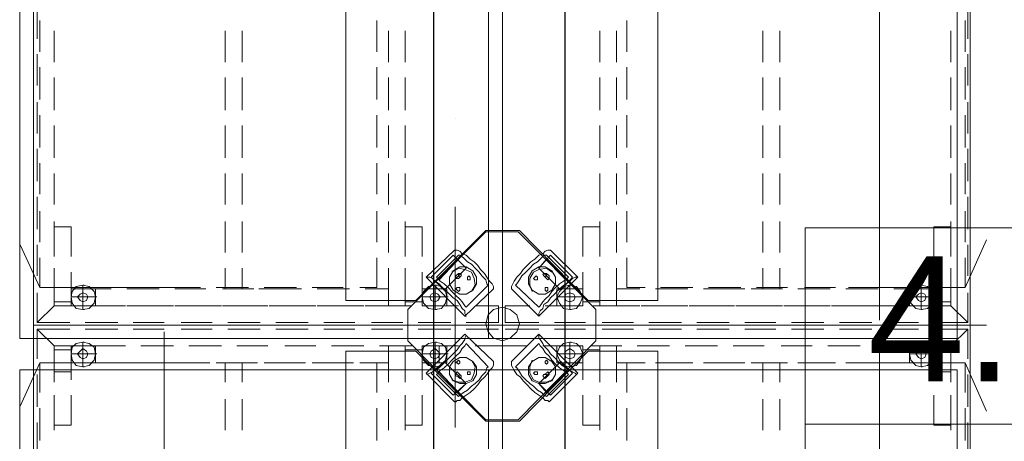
# Model space of a CAD drawing. Header units: millimetres. Extents: x -34676 to 172266, y 39940 to 476087.
# Tile 256 of 256: x 40223 to 41799, y 425244 to 425918. Entities that reach past the tile are written whole.
import ezdxf
from ezdxf.lldxf.tags import DXFTag

# ---------------------------------------------------------------- set-up
doc = ezdxf.new("R2010")
doc.units = ezdxf.units.MM
doc.header["$MEASUREMENT"] = 0
doc.linetypes.add('Kropki i Kreski', pattern=[6.702778, 3.527778, -1.763889, 0, -1.411111])
for name, color, linetype in [('#podkład', 252, 'Continuous'), ('- strefy pomieszczeń', 7, 'Continuous'), ('2D - Rysunki i Obrazki', 7, 'Continuous'), ('Konstrukcja - Siatka mod', 7, 'Continuous')]:
    doc.layers.add(name, color=color, linetype=linetype)
doc.layers.add('IS_Ciepła_woda', color=1, linetype='DASHDOT', true_color=0xff0000)
doc.layers.add('IS_Zimna_woda', color=5, linetype='SOLID', true_color=0x0000ff)
doc.styles.add('STYL_AUTOMATYCZNY_1', font='arial.ttf')
tags = doc.linetypes.add('DASHDOT', pattern=[20, 10, -5, 0, -5]).pattern_tags.tags
tags[10:11] = [DXFTag(74, 4), DXFTag(75, 0), DXFTag(340, '0'), DXFTag(46, 0.0), DXFTag(50, 0.0), DXFTag(44, 0.0), DXFTag(45, 0.0)]
tags[8:9] = [DXFTag(74, 4), DXFTag(75, 0), DXFTag(340, '0'), DXFTag(46, 0.0), DXFTag(50, 0.0), DXFTag(44, 0.0), DXFTag(45, 0.0)]
tags[6:7] = [DXFTag(74, 4), DXFTag(75, 0), DXFTag(340, '0'), DXFTag(46, 0.0), DXFTag(50, 0.0), DXFTag(44, 0.0), DXFTag(45, 0.0)]
tags[4:5] = [DXFTag(74, 4), DXFTag(75, 0), DXFTag(340, '0'), DXFTag(46, 0.0), DXFTag(50, 0.0), DXFTag(44, 0.0), DXFTag(45, 0.0)]
tags = doc.linetypes.add('SOLID', pattern=[10, 10, 0]).pattern_tags.tags
tags[6:7] = [DXFTag(74, 4), DXFTag(75, 0), DXFTag(340, '0'), DXFTag(46, 0.0), DXFTag(50, 0.0), DXFTag(44, 0.0), DXFTag(45, 0.0)]
tags[4:5] = [DXFTag(74, 4), DXFTag(75, 0), DXFTag(340, '0'), DXFTag(46, 0.0), DXFTag(50, 0.0), DXFTag(44, 0.0), DXFTag(45, 0.0)]

# ---------------------------------------------------------------- blocks, each defined once
blk = doc.blocks.new('tsfdcsa')
at = {"layer": '- strefy pomieszczeń', "color": 252, "linetype": 'Continuous', "lineweight": 13, "ltscale": 100}
for p, q in [((41087.6, 103385.1), (43146.8, 103385.1)), ((41087.6, 103070.8), (41087.6, 103385.1)), ((43146.8, 103070.8), (41087.6, 103070.8)), ((41087.6, 103070.8), (43146.8, 103070.8)), ((41087.6, 102756.5), (41087.6, 103070.8))]:
    blk.add_line(p, q, dxfattribs=at)
at = {"layer": '2D - Rysunki i Obrazki', "color": 252, "linetype": 'Continuous', "lineweight": 13, "ltscale": 100, "flags": 128}
for points in [[(39852.8, 104502.3), (39852.8, 103229.1), (40603.4, 103229.1), (40603.4, 104502.3)], [(39852.8, 104502.3), (39852.8, 103229.1), (40603.4, 103229.1), (40603.4, 104502.3)], [(40603.4, 103229.1), (40603.4, 104502.3), (39852.8, 104502.3), (39852.8, 103229.1)], [(39852.8, 104502.3), (39852.8, 103229.1), (40603.4, 103229.1), (40603.4, 104502.3)], [(39852.8, 104502.3), (39852.8, 103229.1), (40603.4, 103229.1), (40603.4, 104502.3)], [(40603.4, 103229.1), (40603.4, 104502.3), (39852.8, 104502.3), (39852.8, 103229.1)], [(39852.8, 104502.3), (39852.8, 103229.1), (40603.4, 103229.1), (40603.4, 104502.3)], [(40603.4, 103380.5), (40576.5, 103380.5), (40464.5, 103268.5), (40352.5, 103268.5), (40352.5, 104462.9), (40464.5, 104462.9), (40576.5, 104350.9), (40603.4, 104350.9), (40603.4, 104502.3)], [(41352, 104502.3), (41352, 103229.1), (40603.4, 103229.1), (40603.4, 104502.3)], [(41352, 104502.3), (41352, 103229.1), (40603.4, 103229.1), (40603.4, 104502.3)], [(41352, 103229.1), (41352, 104502.3), (40603.4, 104502.3), (40603.4, 103229.1)], [(41352, 104502.3), (41352, 103229.1), (40603.4, 103229.1), (40603.4, 104502.3)], [(41352, 104502.3), (41352, 103229.1), (40603.4, 103229.1), (40603.4, 104502.3)], [(41352, 103229.1), (41352, 104502.3), (40603.4, 104502.3), (40603.4, 103229.1)], [(41352, 104502.3), (41352, 103229.1), (40603.4, 103229.1), (40603.4, 104502.3)], [(40603.4, 103380.5), (40630.4, 103380.5), (40740.3, 103268.5), (40852.2, 103268.5), (40852.2, 104462.9), (40740.3, 104462.9), (40630.4, 104350.9), (40603.4, 104350.9), (40603.4, 104502.3)], [(40580.8, 104408), (40580.8, 103208), (39830.8, 103208), (39830.8, 104408)], [(41330.8, 104408), (41330.8, 103208), (40580.8, 103208), (40580.8, 104408)], [(40603.4, 103229.1), (40603.4, 103378.4), (40576.5, 103378.4), (40452, 103254), (40452, 103229.1)], [(40603.4, 103229.1), (40603.4, 103378.4), (40576.5, 103378.4), (40452, 103254), (40452, 103229.1)], [(40603.4, 103229.1), (40603.4, 103378.4), (40628.3, 103378.4), (40752.7, 103254), (40752.7, 103229.1)], [(40603.4, 103229.1), (40603.4, 103378.4), (40628.3, 103378.4), (40752.7, 103254), (40752.7, 103229.1)], [(40524.6, 103341.1), (40489.4, 103305.8), (40510.1, 103285.1), (40545.4, 103320.4)], [(40530.8, 103334.9), (40495.6, 103299.6), (40510.1, 103285.1), (40545.4, 103320.4)], [(40680.1, 103341.1), (40715.4, 103305.8), (40696.7, 103285.1), (40661.5, 103320.4)], [(40673.9, 103334.9), (40709.2, 103299.6), (40696.7, 103285.1), (40661.5, 103320.4)], [(40524.6, 103285.1), (40518.4, 103295.5), (40518.4, 103305.8), (40524.6, 103316.2), (40535, 103322.4), (40545.4, 103322.4), (40555.7, 103316.2), (40561.9, 103305.8), (40561.9, 103295.5), (40555.7, 103285.1), (40545.4, 103278.9), (40535, 103278.9)], [(40682.2, 103285.1), (40688.4, 103295.5), (40688.4, 103305.8), (40682.2, 103316.2), (40671.8, 103322.4), (40661.5, 103322.4), (40651.1, 103316.2), (40644.9, 103305.8), (40644.9, 103295.5), (40651.1, 103285.1), (40661.5, 103278.9), (40671.8, 103278.9)], [(40532.9, 103307.9), (40532.9, 103310), (40532.9, 103312.1), (40535, 103312.1), (40537.1, 103312.1), (40537.1, 103310), (40537.1, 103307.9), (40535, 103305.8)], [(40547.4, 103301.7), (40547.4, 103303.8), (40547.4, 103305.8), (40549.5, 103307.9), (40551.6, 103305.8), (40551.6, 103303.8), (40551.6, 103301.7), (40549.5, 103301.7)], [(40659.4, 103301.7), (40659.4, 103303.8), (40659.4, 103305.8), (40657.3, 103307.9), (40655.3, 103305.8), (40653.2, 103303.8), (40655.3, 103301.7), (40657.3, 103301.7)], [(40673.9, 103307.9), (40673.9, 103310), (40673.9, 103312.1), (40671.8, 103312.1), (40669.8, 103312.1), (40667.7, 103310), (40669.8, 103307.9), (40671.8, 103305.8)], [(39912.9, 103287.2), (39912.9, 103260.2), (39952.3, 103260.2), (39952.3, 103287.2)], [(39952.3, 103260.2), (39952.3, 103287.2)], [(40474.9, 103287.2), (40474.9, 103260.2), (40514.3, 103260.2), (40514.3, 103287.2)], [(40530.8, 103285.1), (40528.8, 103287.2), (40530.8, 103289.3), (40532.9, 103289.3), (40535, 103289.3), (40535, 103287.2), (40535, 103285.1), (40532.9, 103283)], [(40676, 103285.1), (40676, 103287.2), (40676, 103289.3), (40673.9, 103289.3), (40671.8, 103289.3), (40671.8, 103287.2), (40671.8, 103285.1), (40673.9, 103283)], [(40690.5, 103287.2), (40690.5, 103260.2), (40732, 103260.2), (40732, 103287.2)], [(41254.5, 103287.2), (41254.5, 103260.2), (41293.9, 103260.2), (41293.9, 103287.2)], [(39931.6, 103266.4), (39937.8, 103268.5), (39939.9, 103274.7), (39937.8, 103278.9), (39931.6, 103281), (39927.4, 103278.9), (39923.3, 103274.7), (39927.4, 103268.5)], [(40495.6, 103266.4), (40499.7, 103268.5), (40503.9, 103274.7), (40499.7, 103278.9), (40495.6, 103281), (40489.4, 103278.9), (40487.3, 103274.7), (40489.4, 103268.5)], [(40711.2, 103266.4), (40717.5, 103268.5), (40719.5, 103274.7), (40717.5, 103278.9), (40711.2, 103281), (40705, 103278.9), (40702.9, 103274.7), (40705, 103268.5)], [(41273.2, 103266.4), (41279.4, 103268.5), (41281.5, 103274.7), (41279.4, 103278.9), (41273.2, 103281), (41269, 103278.9), (41264.9, 103274.7), (41269, 103268.5)], [(40630.4, 103231.2), (40626.2, 103245.7), (40615.9, 103254), (40603.4, 103258.2), (40588.9, 103254), (40580.6, 103245.7), (40576.5, 103231.2), (40580.6, 103218.8), (40588.9, 103208.4), (40603.4, 103204.2), (40615.9, 103208.4), (40626.2, 103218.8)], [(39852.8, 103229.1), (39852.8, 101953.9), (40603.4, 101953.9), (40603.4, 103229.1)], [(39852.8, 103229.1), (39852.8, 101953.9), (40603.4, 101953.9), (40603.4, 103229.1)], [(40603.4, 101953.9), (40603.4, 103229.1), (39852.8, 103229.1), (39852.8, 101953.9)], [(39852.8, 103229.1), (39852.8, 101953.9), (40603.4, 101953.9), (40603.4, 103229.1)], [(39852.8, 103229.1), (39852.8, 101953.9), (40603.4, 101953.9), (40603.4, 103229.1)], [(40603.4, 101953.9), (40603.4, 103229.1), (39852.8, 103229.1), (39852.8, 101953.9)], [(39852.8, 103229.1), (39852.8, 101953.9), (40603.4, 101953.9), (40603.4, 103229.1)], [(39859, 103233.3), (39886, 103233.3)], [(40603.4, 102105.3), (40576.5, 102105.3), (40464.5, 101993.3), (40352.5, 101993.3), (40352.5, 103187.7), (40464.5, 103187.7), (40576.5, 103075.7), (40603.4, 103075.7), (40603.4, 103229.1)], [(40603.4, 103229.1), (40603.4, 103077.8), (40576.5, 103077.8), (40452, 103204.2), (40452, 103229.1), (40603.4, 103229.1), (40603.4, 103077.8), (40628.3, 103077.8), (40752.7, 103204.2), (40752.7, 103229.1)], [(40603.4, 103229.1), (40603.4, 103077.8), (40576.5, 103077.8), (40452, 103204.2), (40452, 103229.1)], [(41352, 103229.1), (41352, 101953.9), (40603.4, 101953.9), (40603.4, 103229.1)], [(41352, 103229.1), (41352, 101953.9), (40603.4, 101953.9), (40603.4, 103229.1)], [(41352, 101953.9), (41352, 103229.1), (40603.4, 103229.1), (40603.4, 101953.9)], [(41352, 103229.1), (41352, 101953.9), (40603.4, 101953.9), (40603.4, 103229.1)], [(41352, 103229.1), (41352, 101953.9), (40603.4, 101953.9), (40603.4, 103229.1)], [(41352, 101953.9), (41352, 103229.1), (40603.4, 103229.1), (40603.4, 101953.9)], [(41352, 103229.1), (41352, 101953.9), (40603.4, 101953.9), (40603.4, 103229.1)], [(40603.4, 102105.3), (40630.4, 102105.3), (40740.3, 101993.3), (40852.2, 101993.3), (40852.2, 103187.7), (40740.3, 103187.7), (40630.4, 103075.7), (40603.4, 103075.7), (40603.4, 103229.1)], [(40603.4, 103229.1), (40603.4, 103077.8), (40628.3, 103077.8), (40752.7, 103204.2), (40752.7, 103229.1)], [(39912.9, 103195.9), (39912.9, 103169), (39952.3, 103169), (39952.3, 103195.9)], [(39931.6, 103175.2), (39937.8, 103177.3), (39939.9, 103183.5), (39937.8, 103187.7), (39931.6, 103191.8), (39927.4, 103187.7), (39923.3, 103183.5), (39927.4, 103177.3)], [(39952.3, 103169), (39952.3, 103195.9)], [(40474.9, 103195.9), (40474.9, 103169), (40514.3, 103169), (40514.3, 103195.9)], [(40495.6, 103175.2), (40499.7, 103177.3), (40503.9, 103183.5), (40499.7, 103187.7), (40495.6, 103191.8), (40489.4, 103187.7), (40487.3, 103183.5), (40489.4, 103177.3)], [(40690.5, 103195.9), (40690.5, 103169), (40732, 103169), (40732, 103195.9)], [(40690.5, 103195.9), (40690.5, 103169), (40732, 103169), (40732, 103195.9)], [(40711.2, 103175.2), (40717.5, 103177.3), (40719.5, 103183.5), (40717.5, 103187.7), (40711.2, 103191.8), (40705, 103187.7), (40702.9, 103183.5), (40705, 103177.3)], [(41254.5, 103195.9), (41254.5, 103169), (41293.9, 103169), (41293.9, 103195.9)], [(41273.2, 103175.2), (41279.4, 103177.3), (41281.5, 103183.5), (41279.4, 103187.7), (41273.2, 103191.8), (41269, 103187.7), (41264.9, 103183.5), (41269, 103177.3)], [(40524.6, 103171.1), (40518.4, 103162.8), (40518.4, 103150.3), (40524.6, 103140), (40535, 103135.8), (40545.4, 103135.8), (40555.7, 103140), (40561.9, 103150.3), (40561.9, 103162.8), (40555.7, 103171.1), (40545.4, 103177.3), (40535, 103177.3)], [(40682.2, 103171.1), (40688.4, 103162.8), (40688.4, 103150.3), (40682.2, 103140), (40671.8, 103135.8), (40661.5, 103135.8), (40651.1, 103140), (40644.9, 103150.3), (40644.9, 103162.8), (40651.1, 103171.1), (40661.5, 103177.3), (40671.8, 103177.3)], [(40580.8, 103158), (40580.8, 101958), (39830.8, 101958), (39830.8, 103158)], [(40524.6, 103117.1), (40489.4, 103152.4), (40510.1, 103171.1), (40545.4, 103135.8)], [(40530.8, 103121.3), (40495.6, 103156.5), (40510.1, 103171.1), (40545.4, 103135.8)], [(40530.8, 103171.1), (40528.8, 103169), (40530.8, 103169), (40532.9, 103166.9), (40535, 103169), (40535, 103171.1), (40532.9, 103173.1)], [(41330.8, 103158), (41330.8, 101958), (40580.8, 101958), (40580.8, 103158)], [(40680.1, 103117.1), (40715.4, 103152.4), (40696.7, 103171.1), (40661.5, 103135.8)], [(40673.9, 103121.3), (40709.2, 103156.5), (40696.7, 103171.1), (40661.5, 103135.8)], [(40676, 103171.1), (40676, 103169), (40673.9, 103166.9), (40671.8, 103169), (40671.8, 103171.1), (40673.9, 103173.1)], [(40532.9, 103148.3), (40532.9, 103146.2), (40535, 103144.1), (40537.1, 103146.2), (40537.1, 103148.3), (40535, 103150.3)], [(40547.4, 103154.5), (40547.4, 103152.4), (40547.4, 103150.3), (40549.5, 103150.3), (40551.6, 103150.3), (40551.6, 103152.4), (40551.6, 103154.5), (40549.5, 103154.5)], [(40659.4, 103154.5), (40659.4, 103152.4), (40659.4, 103150.3), (40657.3, 103150.3), (40655.3, 103150.3), (40653.2, 103152.4), (40655.3, 103154.5), (40657.3, 103154.5)], [(40673.9, 103150.3), (40673.9, 103148.3), (40673.9, 103146.2), (40671.8, 103144.1), (40669.8, 103146.2), (40667.7, 103148.3), (40669.8, 103150.3), (40671.8, 103150.3)]]:
    blk.add_lwpolyline(points, close=True, dxfattribs=at)
for points in [[(41206.8, 103915.5), (41206.8, 103237.4)], [(39859, 103739.2), (39859, 103687.4)], [(41347.8, 103739.2), (41347.8, 103687.4)], [(39863.2, 103716.4), (39863.2, 103666.6)], [(40402.3, 103716.4), (40402.3, 103666.6)], [(40402.3, 103666.6), (40402.3, 103716.4)], [(40802.5, 103666.6), (40802.5, 103716.4)], [(41343.7, 103716.4), (41343.7, 103666.6)], [(39886, 103650), (39886, 103699.8)], [(40159.7, 103699.8), (40159.7, 103650)], [(40186.6, 103650), (40186.6, 103699.8)], [(40420.9, 103699.8), (40420.9, 103650)], [(40447.9, 103650), (40447.9, 103699.8)], [(40758.9, 103650), (40758.9, 103699.8)], [(40785.9, 103699.8), (40785.9, 103650)], [(41020.2, 103650), (41020.2, 103699.8)], [(41047.1, 103699.8), (41047.1, 103650)], [(41320.9, 103650), (41320.9, 103699.8)], [(39859, 103662.5), (39859, 103612.7)], [(41347.8, 103662.5), (41347.8, 103612.7)], [(39863.2, 103641.8), (39863.2, 103589.9)], [(40402.3, 103641.8), (40402.3, 103589.9)], [(40402.3, 103589.9), (40402.3, 103641.8)], [(40802.5, 103589.9), (40802.5, 103641.8)], [(41343.7, 103641.8), (41343.7, 103589.9)], [(39886, 103573.3), (39886, 103625.2)], [(40159.7, 103625.2), (40159.7, 103573.3)], [(40186.6, 103573.3), (40186.6, 103625.2)], [(40420.9, 103625.2), (40420.9, 103573.3)], [(40447.9, 103573.3), (40447.9, 103625.2)], [(40758.9, 103573.3), (40758.9, 103625.2)], [(40785.9, 103625.2), (40785.9, 103573.3)], [(41020.2, 103573.3), (41020.2, 103625.2)], [(41047.1, 103625.2), (41047.1, 103573.3)], [(41320.9, 103573.3), (41320.9, 103625.2)], [(39859, 103585.8), (39859, 103536)], [(41347.8, 103585.8), (41347.8, 103536)], [(39863.2, 103565), (39863.2, 103513.2)], [(40402.3, 103565), (40402.3, 103513.2)], [(40402.3, 103513.2), (40402.3, 103565)], [(40802.5, 103513.2), (40802.5, 103565)], [(41343.7, 103565), (41343.7, 103513.2)], [(39886, 103496.6), (39886, 103548.4)], [(40159.7, 103548.4), (40159.7, 103496.6)], [(40186.6, 103496.6), (40186.6, 103548.4)], [(40420.9, 103548.4), (40420.9, 103496.6)], [(40447.9, 103496.6), (40447.9, 103548.4)], [(40758.9, 103496.6), (40758.9, 103548.4)], [(40785.9, 103548.4), (40785.9, 103496.6)], [(41020.2, 103496.6), (41020.2, 103548.4)], [(41047.1, 103548.4), (41047.1, 103496.6)], [(41320.9, 103496.6), (41320.9, 103548.4)], [(39859, 103511.1), (39859, 103459.3)], [(41347.8, 103511.1), (41347.8, 103459.3)], [(39863.2, 103488.3), (39863.2, 103438.5)], [(40402.3, 103488.3), (40402.3, 103438.5)], [(40402.3, 103438.5), (40402.3, 103488.3)], [(40802.5, 103438.5), (40802.5, 103488.3)], [(41343.7, 103488.3), (41343.7, 103438.5)], [(39886, 103422), (39886, 103471.7)], [(40159.7, 103471.7), (40159.7, 103422)], [(40186.6, 103422), (40186.6, 103471.7)], [(40420.9, 103471.7), (40420.9, 103422)], [(40447.9, 103422), (40447.9, 103471.7)], [(40758.9, 103422), (40758.9, 103471.7)], [(40785.9, 103471.7), (40785.9, 103422)], [(41020.2, 103422), (41020.2, 103471.7)], [(41047.1, 103471.7), (41047.1, 103422)], [(41320.9, 103422), (41320.9, 103471.7)], [(39859, 103434.4), (39859, 103382.6)], [(41347.8, 103434.4), (41347.8, 103382.6)], [(39863.2, 103411.6), (39863.2, 103361.8)], [(40402.3, 103411.6), (40402.3, 103361.8)], [(40402.3, 103361.8), (40402.3, 103411.6)], [(40802.5, 103361.8), (40802.5, 103411.6)], [(41343.7, 103411.6), (41343.7, 103361.8)], [(39886, 103345.2), (39886, 103395)], [(40159.7, 103395), (40159.7, 103345.2)], [(40186.6, 103345.2), (40186.6, 103395)], [(40420.9, 103395), (40420.9, 103345.2)], [(40447.9, 103345.2), (40447.9, 103395)], [(40758.9, 103345.2), (40758.9, 103395)], [(40785.9, 103395), (40785.9, 103345.2)], [(41020.2, 103345.2), (41020.2, 103395)], [(41047.1, 103395), (41047.1, 103345.2)], [(41320.9, 103345.2), (41320.9, 103395)], [(39886, 103386.7), (39886, 103339)], [(39912.9, 103339), (39912.9, 103386.7), (39886, 103386.7)], [(40447.9, 103386.7), (40447.9, 103339)], [(40474.9, 103339), (40474.9, 103386.7), (40447.9, 103386.7)], [(40732, 103386.7), (40758.9, 103386.7)], [(40732, 103339), (40732, 103386.7)], [(40758.9, 103386.7), (40758.9, 103339)], [(41293.9, 103386.7), (41320.9, 103386.7)], [(41293.9, 103339), (41293.9, 103386.7)], [(41320.9, 103386.7), (41320.9, 103339)], [(41343.7, 103289.3), (41378.1, 103365.6)], [(39863.2, 103289.3), (39831.6, 103357.9)], [(39859, 103357.7), (39859, 103307.9)], [(40526.7, 103349.4), (40481.1, 103305.8)], [(40588.9, 103287.2), (40588.9, 103289.3), (40588.9, 103291.3), (40586.8, 103295.5), (40582.7, 103299.6), (40578.5, 103305.8), (40574.4, 103312.1), (40568.2, 103318.3), (40564, 103324.5), (40557.8, 103330.7), (40551.6, 103334.9), (40545.4, 103341.1), (40539.1, 103343.2), (40535, 103347.3), (40530.8, 103349.4), (40528.8, 103349.4), (40526.7, 103349.4)], [(40617.9, 103287.2), (40617.9, 103289.3), (40617.9, 103291.3), (40620, 103295.5), (40622.1, 103299.6), (40626.2, 103305.8), (40632.4, 103312.1), (40636.6, 103318.3), (40642.8, 103324.5), (40649, 103330.7), (40655.3, 103334.9), (40661.5, 103341.1), (40667.7, 103343.2), (40671.8, 103347.3), (40676, 103349.4), (40678.1, 103349.4), (40680.1, 103349.4)], [(40680.1, 103349.4), (40723.7, 103305.8)], [(41347.8, 103357.7), (41347.8, 103307.9)], [(39863.2, 103336.9), (39863.2, 103289.3), (39892.2, 103289.3)], [(40402.3, 103336.9), (40402.3, 103289.3)], [(40402.3, 103289.3), (40402.3, 103336.9)], [(40545.4, 103258.2), (40543.3, 103260.2), (40539.1, 103266.4), (40535, 103270.6), (40528.8, 103276.8), (40522.5, 103283), (40516.3, 103289.3), (40510.1, 103295.5), (40503.9, 103299.6), (40499.7, 103303.8), (40497.7, 103305.8), (40532.9, 103341.1)], [(40537.1, 103339), (40501.8, 103301.7)], [(40580.6, 103293.4), (40578.5, 103295.5), (40576.5, 103301.7), (40570.2, 103307.9), (40566.1, 103314.1), (40559.9, 103320.4), (40553.6, 103326.6), (40547.4, 103330.7), (40541.2, 103336.9), (40535, 103341.1), (40532.9, 103341.1)], [(40624.1, 103293.4), (40626.2, 103295.5), (40630.4, 103301.7), (40634.5, 103307.9), (40640.7, 103314.1), (40647, 103320.4), (40653.2, 103326.6), (40659.4, 103330.7), (40665.6, 103336.9), (40669.8, 103341.1), (40673.9, 103341.1)], [(40661.5, 103258.2), (40663.5, 103260.2), (40667.7, 103266.4), (40671.8, 103270.6), (40678.1, 103276.8), (40682.2, 103283), (40688.4, 103289.3), (40694.6, 103295.5), (40700.9, 103299.6), (40707.1, 103303.8), (40709.2, 103305.8), (40673.9, 103341.1)], [(40667.7, 103339), (40705, 103301.7)], [(40802.5, 103289.3), (40802.5, 103336.9)], [(41343.7, 103336.9), (41343.7, 103289.3), (41314.6, 103289.3)], [(39859, 103281), (39859, 103233.3), (39886, 103260.2), (39886, 103320.4)], [(40159.7, 103320.4), (40159.7, 103287.2)], [(40186.6, 103287.2), (40186.6, 103320.4)], [(40420.9, 103320.4), (40420.9, 103260.2), (40447.9, 103260.2)], [(40447.9, 103260.2), (40447.9, 103320.4)], [(40522.5, 103314.1), (40532.9, 103320.4), (40543.3, 103318.3), (40553.6, 103314.1), (40557.8, 103303.8), (40559.9, 103293.4), (40553.6, 103283)], [(40682.2, 103314.1), (40673.9, 103320.4), (40661.5, 103318.3), (40653.2, 103314.1), (40647, 103303.8), (40647, 103293.4), (40651.1, 103283)], [(40758.9, 103260.2), (40758.9, 103320.4)], [(40785.9, 103320.4), (40785.9, 103260.2)], [(41020.2, 103287.2), (41020.2, 103320.4)], [(41047.1, 103320.4), (41047.1, 103287.2)], [(41320.9, 103260.2), (41320.9, 103320.4)], [(39886, 103314.1), (39886, 103266.4), (39912.9, 103266.4), (39912.9, 103314.1)], [(40447.9, 103314.1), (40447.9, 103266.4), (40474.9, 103266.4), (40474.9, 103314.1)], [(40481.1, 103305.8), (40543.3, 103243.6), (40588.9, 103287.2)], [(40543.3, 103243.6), (40545.4, 103243.6), (40543.3, 103247.8), (40543.3, 103251.9), (40539.1, 103256.1), (40535, 103262.3), (40530.8, 103268.5), (40524.6, 103272.7), (40518.4, 103278.9), (40512.2, 103285.1), (40506, 103291.3), (40501.8, 103295.5), (40495.6, 103299.6), (40491.4, 103303.8), (40487.3, 103305.8), (40483.1, 103305.8), (40481.1, 103305.8)], [(40532.9, 103312.1), (40528.8, 103307.9)], [(40532.9, 103303.8), (40530.8, 103303.8), (40528.8, 103303.8), (40528.8, 103305.8), (40528.8, 103307.9)], [(40537.1, 103307.9), (40532.9, 103303.8)], [(40723.7, 103305.8), (40661.5, 103243.6), (40617.9, 103287.2)], [(40661.5, 103243.6), (40661.5, 103247.8), (40663.5, 103251.9), (40667.7, 103256.1), (40669.8, 103262.3), (40676, 103266.4), (40680.1, 103272.7), (40686.4, 103278.9), (40692.6, 103285.1), (40698.8, 103291.3), (40705, 103295.5), (40711.2, 103299.6), (40715.4, 103303.8), (40719.5, 103305.8), (40721.6, 103305.8), (40723.7, 103305.8)], [(40669.8, 103307.9), (40673.9, 103303.8)], [(40673.9, 103312.1), (40678.1, 103307.9)], [(40673.9, 103303.8), (40676, 103301.7), (40678.1, 103303.8), (40678.1, 103305.8), (40678.1, 103307.9)], [(40732, 103266.4), (40732, 103314.1)], [(40758.9, 103314.1), (40758.9, 103266.4)], [(41293.9, 103266.4), (41293.9, 103314.1)], [(41320.9, 103314.1), (41320.9, 103266.4)], [(39863.2, 103289.3), (40112, 103289.3)], [(39912.9, 103274.7), (39931.6, 103274.7), (39931.6, 103293.4)], [(39931.6, 103293.4), (39921.2, 103291.3), (39915, 103283), (39912.9, 103274.7), (39915, 103264.4)], [(39939.9, 103287.2), (39912.9, 103287.2), (39912.9, 103260.2)], [(39952.3, 103287.2), (39912.9, 103287.2), (39912.9, 103260.2)], [(39952.3, 103260.2), (39952.3, 103287.2), (39952.3, 103260.2), (39912.9, 103260.2)], [(39952.3, 103287.2), (39912.9, 103287.2), (39912.9, 103260.2), (39952.3, 103260.2)], [(39917.1, 103289.3), (39968.9, 103289.3)], [(39931.6, 103293.4), (39942, 103291.3), (39950.2, 103283), (39952.3, 103274.7), (39950.2, 103264.4)], [(39931.6, 103293.4), (39942, 103291.3), (39950.2, 103283), (39952.3, 103274.7), (39950.2, 103264.4)], [(39931.6, 103293.4), (39933.7, 103293.4)], [(39977.2, 103287.2), (39939.9, 103287.2)], [(39993.8, 103289.3), (40043.6, 103289.3)], [(40053.9, 103287.2), (40002.1, 103287.2)], [(40070.5, 103289.3), (40120.3, 103289.3)], [(40128.6, 103287.2), (40078.8, 103287.2)], [(40145.2, 103289.3), (40197, 103289.3)], [(40205.3, 103287.2), (40155.5, 103287.2)], [(40213.6, 103287.2), (40242.6, 103287.2)], [(40221.9, 103289.3), (40273.7, 103289.3)], [(40282, 103287.2), (40230.2, 103287.2)], [(40298.6, 103289.3), (40348.4, 103289.3)], [(40358.7, 103287.2), (40306.9, 103287.2)], [(40375.3, 103289.3), (40402.3, 103289.3)], [(40420.9, 103287.2), (40383.6, 103287.2)], [(40383.6, 103260.2), (40420.9, 103260.2), (40420.9, 103287.2)], [(40474.9, 103274.7), (40495.6, 103274.7), (40495.6, 103293.4)], [(40495.6, 103293.4), (40485.2, 103291.3), (40476.9, 103283), (40474.9, 103274.7), (40476.9, 103264.4)], [(40474.9, 103287.2), (40514.3, 103287.2)], [(40501.8, 103287.2), (40474.9, 103287.2), (40474.9, 103260.2), (40514.3, 103260.2), (40514.3, 103287.2)], [(40495.6, 103293.4), (40506, 103291.3), (40512.2, 103283), (40514.3, 103274.7), (40512.2, 103264.4)], [(40495.6, 103293.4), (40506, 103291.3), (40512.2, 103283), (40514.3, 103274.7), (40512.2, 103264.4)], [(40495.6, 103293.4), (40497.7, 103293.4)], [(40580.6, 103293.4), (40545.4, 103258.2)], [(40624.1, 103293.4), (40661.5, 103258.2)], [(40690.5, 103274.7), (40711.2, 103274.7), (40711.2, 103293.4)], [(40711.2, 103293.4), (40700.9, 103291.3), (40694.6, 103283), (40690.5, 103274.7), (40694.6, 103264.4)], [(40690.5, 103287.2), (40690.5, 103260.2), (40732, 103260.2), (40732, 103287.2), (40705, 103287.2)], [(40732, 103287.2), (40690.5, 103287.2)], [(40711.2, 103293.4), (40721.6, 103291.3), (40727.8, 103283), (40732, 103274.7), (40727.8, 103264.4)], [(40711.2, 103293.4), (40721.6, 103291.3), (40727.8, 103283), (40732, 103274.7), (40727.8, 103264.4)], [(40711.2, 103293.4), (40713.3, 103293.4)], [(40785.9, 103260.2), (40785.9, 103287.2)], [(40785.9, 103287.2), (40823.2, 103287.2)], [(40831.5, 103289.3), (40802.5, 103289.3)], [(40848.1, 103287.2), (40899.9, 103287.2)], [(40908.2, 103289.3), (40856.4, 103289.3)], [(40924.8, 103287.2), (40974.6, 103287.2)], [(40984.9, 103289.3), (40933.1, 103289.3)], [(40991.2, 103287.2), (40964.2, 103287.2)], [(41001.5, 103287.2), (41051.3, 103287.2)], [(41059.6, 103289.3), (41009.8, 103289.3)], [(41076.2, 103287.2), (41128, 103287.2)], [(41136.3, 103289.3), (41086.5, 103289.3)], [(41152.9, 103287.2), (41204.7, 103287.2)], [(41343.7, 103289.3), (41157, 103289.3)], [(41213, 103289.3), (41161.2, 103289.3)], [(41229.6, 103287.2), (41266.9, 103287.2)], [(41289.8, 103289.3), (41237.9, 103289.3)], [(41254.5, 103274.7), (41273.2, 103274.7), (41273.2, 103293.4)], [(41273.2, 103293.4), (41264.9, 103291.3), (41256.6, 103283), (41254.5, 103274.7), (41256.6, 103264.4)], [(41293.9, 103260.2), (41293.9, 103287.2), (41266.9, 103287.2)], [(41273.2, 103293.4), (41283.5, 103291.3), (41291.8, 103283), (41293.9, 103274.7), (41291.8, 103264.4)], [(41273.2, 103293.4), (41283.5, 103291.3), (41291.8, 103283), (41293.9, 103274.7), (41291.8, 103264.4)], [(41273.2, 103293.4), (41275.2, 103293.4)], [(39931.6, 103254), (39921.2, 103256.1), (39915, 103264.4), (39912.9, 103274.7), (39915, 103283)], [(39931.6, 103254), (39921.2, 103256.1), (39915, 103264.4), (39912.9, 103274.7), (39915, 103283)], [(39912.9, 103274.7), (39915, 103274.7)], [(39931.6, 103254), (39942, 103256.1), (39950.2, 103264.4), (39952.3, 103274.7), (39950.2, 103283)], [(39931.6, 103274.7), (39933.7, 103274.7)], [(39952.3, 103274.7), (39931.6, 103274.7), (39931.6, 103254)], [(39931.6, 103274.7), (39933.7, 103274.7)], [(39952.3, 103274.7), (39954.4, 103274.7)], [(40495.6, 103254), (40485.2, 103256.1), (40476.9, 103264.4), (40474.9, 103274.7), (40476.9, 103283)], [(40495.6, 103254), (40485.2, 103256.1), (40476.9, 103264.4), (40474.9, 103274.7), (40476.9, 103283)], [(40474.9, 103274.7), (40476.9, 103274.7)], [(40495.6, 103254), (40506, 103256.1), (40512.2, 103264.4), (40514.3, 103274.7), (40512.2, 103283)], [(40495.6, 103274.7), (40497.7, 103274.7)], [(40514.3, 103274.7), (40495.6, 103274.7), (40495.6, 103254)], [(40495.6, 103274.7), (40497.7, 103274.7)], [(40514.3, 103274.7), (40516.3, 103274.7)], [(40711.2, 103254), (40700.9, 103256.1), (40694.6, 103264.4), (40690.5, 103274.7), (40694.6, 103283)], [(40711.2, 103254), (40700.9, 103256.1), (40694.6, 103264.4), (40690.5, 103274.7), (40694.6, 103283)], [(40690.5, 103274.7), (40692.6, 103274.7)], [(40711.2, 103254), (40721.6, 103256.1), (40727.8, 103264.4), (40732, 103274.7), (40727.8, 103283)], [(40711.2, 103274.7), (40713.3, 103274.7)], [(40732, 103274.7), (40711.2, 103274.7), (40711.2, 103254)], [(40711.2, 103274.7), (40713.3, 103274.7)], [(40732, 103274.7), (40734, 103274.7)], [(41273.2, 103254), (41264.9, 103256.1), (41256.6, 103264.4), (41254.5, 103274.7), (41256.6, 103283)], [(41273.2, 103254), (41264.9, 103256.1), (41256.6, 103264.4), (41254.5, 103274.7), (41256.6, 103283)], [(41254.5, 103274.7), (41256.6, 103274.7)], [(41273.2, 103254), (41283.5, 103256.1), (41291.8, 103264.4), (41293.9, 103274.7), (41291.8, 103283)], [(41273.2, 103274.7), (41275.2, 103274.7)], [(41293.9, 103274.7), (41273.2, 103274.7), (41273.2, 103254)], [(41273.2, 103274.7), (41275.2, 103274.7)], [(41293.9, 103274.7), (41296, 103274.7)], [(41347.8, 103281), (41347.8, 103233.3)], [(39923.3, 103260.2), (39886, 103260.2), (39859, 103233.3)], [(39912.9, 103260.2), (39939.9, 103260.2)], [(39931.6, 103254), (39933.7, 103254)], [(39931.6, 103254), (39933.7, 103254)], [(39939.9, 103260.2), (39977.2, 103260.2)], [(40000, 103260.2), (39950.2, 103260.2)], [(40002.1, 103260.2), (40053.9, 103260.2)], [(40076.7, 103260.2), (40024.9, 103260.2)], [(40078.8, 103260.2), (40128.6, 103260.2)], [(40153.5, 103260.2), (40101.6, 103260.2)], [(40155.5, 103260.2), (40205.3, 103260.2)], [(40228.1, 103260.2), (40178.3, 103260.2)], [(40230.2, 103260.2), (40282, 103260.2)], [(40304.8, 103260.2), (40255.1, 103260.2)], [(40306.9, 103260.2), (40358.7, 103260.2)], [(40381.5, 103260.2), (40329.7, 103260.2)], [(40458.3, 103260.2), (40406.4, 103260.2)], [(40532.9, 103260.2), (40483.1, 103260.2)], [(40495.6, 103254), (40497.7, 103254)], [(40495.6, 103254), (40497.7, 103254)], [(40597.2, 103233.3), (40597.2, 103260.2), (40559.9, 103260.2)], [(40607.6, 103260.2), (40647, 103260.2)], [(40607.6, 103233.3), (40607.6, 103260.2)], [(40671.8, 103260.2), (40723.7, 103260.2)], [(40711.2, 103254), (40713.3, 103254)], [(40711.2, 103254), (40713.3, 103254)], [(40758.9, 103266.4), (40732, 103266.4)], [(40748.6, 103260.2), (40800.4, 103260.2)], [(40785.9, 103260.2), (40758.9, 103260.2)], [(40823.2, 103260.2), (40785.9, 103260.2)], [(40825.3, 103260.2), (40875, 103260.2)], [(40899.9, 103260.2), (40848.1, 103260.2)], [(40902, 103260.2), (40951.8, 103260.2)], [(40974.6, 103260.2), (40924.8, 103260.2)], [(40976.6, 103260.2), (41028.5, 103260.2)], [(41051.3, 103260.2), (41001.5, 103260.2)], [(41053.4, 103260.2), (41103.1, 103260.2)], [(41128, 103260.2), (41076.2, 103260.2)], [(41130.1, 103260.2), (41179.9, 103260.2)], [(41204.7, 103260.2), (41152.9, 103260.2)], [(41204.7, 103260.2), (41256.6, 103260.2)], [(41266.9, 103260.2), (41229.6, 103260.2)], [(41293.9, 103260.2), (41266.9, 103260.2)], [(41273.2, 103254), (41275.2, 103254)], [(41273.2, 103254), (41275.2, 103254)], [(41281.5, 103260.2), (41320.9, 103260.2)], [(41320.9, 103266.4), (41293.9, 103266.4)], [(41320.9, 103260.2), (41347.8, 103233.3)], [(41347.8, 103233.3), (41320.9, 103260.2)], [(39910.9, 103233.3), (39859, 103233.3)], [(39859, 103233.3), (39910.9, 103233.3)], [(39859, 103233.3), (39910.9, 103233.3)], [(39859, 103222.9), (39886, 103222.9)], [(39859, 103222.9), (39886, 103222.9)], [(39859, 103222.9), (39859, 103175.2)], [(39886, 103137.9), (39886, 103195.9), (39859, 103222.9)], [(39910.9, 103222.9), (39859, 103222.9), (39886, 103195.9), (39923.3, 103195.9)], [(39859, 103222.9), (39910.9, 103222.9)], [(39987.6, 103233.3), (39935.7, 103233.3)], [(39935.7, 103233.3), (39987.6, 103233.3)], [(39935.7, 103233.3), (39987.6, 103233.3)], [(39987.6, 103222.9), (39935.7, 103222.9)], [(39935.7, 103222.9), (39987.6, 103222.9)], [(40062.2, 103233.3), (40012.5, 103233.3)], [(40012.5, 103233.3), (40062.2, 103233.3)], [(40012.5, 103233.3), (40062.2, 103233.3)], [(40062.2, 103222.9), (40012.5, 103222.9)], [(40012.5, 103222.9), (40062.2, 103222.9)], [(40138.9, 103233.3), (40089.2, 103233.3)], [(40089.2, 103233.3), (40138.9, 103233.3)], [(40089.2, 103233.3), (40138.9, 103233.3)], [(40138.9, 103222.9), (40089.2, 103222.9)], [(40089.2, 103222.9), (40138.9, 103222.9)], [(40215.7, 103233.3), (40163.8, 103233.3)], [(40163.8, 103233.3), (40215.7, 103233.3)], [(40163.8, 103233.3), (40215.7, 103233.3)], [(40215.7, 103222.9), (40163.8, 103222.9)], [(40163.8, 103222.9), (40215.7, 103222.9)], [(40292.4, 103233.3), (40240.5, 103233.3)], [(40240.5, 103233.3), (40292.4, 103233.3)], [(40240.5, 103233.3), (40292.4, 103233.3)], [(40292.4, 103222.9), (40240.5, 103222.9)], [(40240.5, 103222.9), (40292.4, 103222.9)], [(40367, 103233.3), (40317.3, 103233.3)], [(40317.3, 103233.3), (40367, 103233.3)], [(40317.3, 103233.3), (40367, 103233.3)], [(40367, 103222.9), (40317.3, 103222.9)], [(40317.3, 103222.9), (40367, 103222.9)], [(40443.7, 103233.3), (40394, 103233.3)], [(40394, 103233.3), (40443.7, 103233.3)], [(40394, 103233.3), (40443.7, 103233.3)], [(40443.7, 103222.9), (40394, 103222.9)], [(40394, 103222.9), (40443.7, 103222.9)], [(40520.5, 103233.3), (40468.6, 103233.3)], [(40468.6, 103233.3), (40520.5, 103233.3)], [(40468.6, 103233.3), (40520.5, 103233.3)], [(40520.5, 103222.9), (40468.6, 103222.9)], [(40468.6, 103222.9), (40520.5, 103222.9)], [(40597.2, 103233.3), (40545.4, 103233.3)], [(40545.4, 103233.3), (40597.2, 103233.3)], [(40545.4, 103233.3), (40597.2, 103233.3)], [(40597.2, 103222.9), (40545.4, 103222.9)], [(40545.4, 103222.9), (40597.2, 103222.9)], [(40607.6, 103233.3), (40661.5, 103233.3)], [(40607.6, 103233.3), (40661.5, 103233.3)], [(40607.6, 103233.3), (40661.5, 103233.3)], [(40607.6, 103222.9), (40661.5, 103222.9)], [(40607.6, 103222.9), (40661.5, 103222.9)], [(40686.4, 103233.3), (40736.1, 103233.3)], [(40686.4, 103233.3), (40736.1, 103233.3)], [(40686.4, 103233.3), (40736.1, 103233.3)], [(40686.4, 103222.9), (40736.1, 103222.9)], [(40686.4, 103222.9), (40736.1, 103222.9)], [(40763.1, 103233.3), (40812.8, 103233.3)], [(40763.1, 103233.3), (40812.8, 103233.3)], [(40763.1, 103233.3), (40812.8, 103233.3)], [(40763.1, 103222.9), (40812.8, 103222.9)], [(40763.1, 103222.9), (40812.8, 103222.9)], [(40837.7, 103233.3), (40889.6, 103233.3)], [(40837.7, 103233.3), (40889.6, 103233.3)], [(40837.7, 103233.3), (40889.6, 103233.3)], [(40837.7, 103222.9), (40889.6, 103222.9)], [(40837.7, 103222.9), (40889.6, 103222.9)], [(40914.4, 103233.3), (40966.3, 103233.3)], [(40914.4, 103233.3), (40966.3, 103233.3)], [(40914.4, 103233.3), (40966.3, 103233.3)], [(40914.4, 103222.9), (40966.3, 103222.9)], [(40914.4, 103222.9), (40966.3, 103222.9)], [(40991.2, 103233.3), (41040.9, 103233.3)], [(40991.2, 103233.3), (41040.9, 103233.3)], [(40991.2, 103233.3), (41040.9, 103233.3)], [(40991.2, 103222.9), (41040.9, 103222.9)], [(40991.2, 103222.9), (41040.9, 103222.9)], [(41065.8, 103233.3), (41117.6, 103233.3)], [(41065.8, 103233.3), (41117.6, 103233.3)], [(41065.8, 103233.3), (41117.6, 103233.3)], [(41065.8, 103222.9), (41117.6, 103222.9)], [(41065.8, 103222.9), (41117.6, 103222.9)], [(41142.5, 103233.3), (41194.4, 103233.3)], [(41142.5, 103233.3), (41194.4, 103233.3)], [(41142.5, 103233.3), (41194.4, 103233.3)], [(41142.5, 103222.9), (41194.4, 103222.9)], [(41142.5, 103222.9), (41194.4, 103222.9)], [(41219.3, 103233.3), (41269, 103233.3)], [(41219.3, 103233.3), (41269, 103233.3)], [(41219.3, 103233.3), (41269, 103233.3)], [(41219.3, 103222.9), (41269, 103222.9)], [(41219.3, 103222.9), (41269, 103222.9)], [(41296, 103233.3), (41347.8, 103233.3)], [(41296, 103233.3), (41347.8, 103233.3)], [(41296, 103233.3), (41347.8, 103233.3), (41320.9, 103233.3)], [(41296, 103222.9), (41347.8, 103222.9)], [(41296, 103222.9), (41347.8, 103222.9)], [(41347.8, 103233.3), (41320.9, 103233.3)], [(41347.8, 103222.9), (41320.9, 103222.9)], [(41347.8, 103222.9), (41320.9, 103195.9)], [(41320.9, 103195.9), (41347.8, 103222.9)], [(41347.8, 103222.9), (41347.8, 103175.2)], [(41352, 103229.1), (41378.1, 103229.1)], [(41352, 103229.1), (41378.1, 103229.1)], [(40062.2, 103218.8), (40062.2, 102540.7)], [(40481.1, 103152.4), (40543.3, 103214.6), (40588.9, 103171.1)], [(40543.3, 103214.6), (40545.4, 103212.5), (40543.3, 103208.4), (40543.3, 103206.3), (40539.1, 103200.1), (40535, 103195.9), (40530.8, 103189.7), (40524.6, 103183.5), (40518.4, 103177.3), (40512.2, 103171.1), (40506, 103164.8), (40501.8, 103160.7), (40495.6, 103156.5), (40491.4, 103154.5), (40487.3, 103152.4), (40483.1, 103150.3), (40481.1, 103152.4)], [(40723.7, 103152.4), (40661.5, 103214.6), (40617.9, 103171.1)], [(40661.5, 103214.6), (40661.5, 103212.5), (40661.5, 103208.4), (40663.5, 103206.3), (40667.7, 103200.1), (40669.8, 103195.9), (40676, 103189.7), (40680.1, 103183.5), (40686.4, 103177.3), (40692.6, 103171.1), (40698.8, 103164.8), (40705, 103160.7), (40711.2, 103156.5), (40715.4, 103154.5), (40719.5, 103152.4), (40721.6, 103150.3), (40723.7, 103152.4)], [(41206.8, 103218.8), (41206.8, 102540.7)], [(39886, 103189.7), (39886, 103142)], [(39912.9, 103142), (39912.9, 103189.7), (39886, 103189.7)], [(39912.9, 103183.5), (39931.6, 103183.5), (39931.6, 103202.2)], [(39931.6, 103202.2), (39921.2, 103200.1), (39915, 103193.9), (39912.9, 103183.5), (39915, 103173.1)], [(39952.3, 103195.9), (39912.9, 103195.9), (39912.9, 103169)], [(39952.3, 103195.9), (39912.9, 103195.9), (39912.9, 103169)], [(39952.3, 103169), (39952.3, 103195.9), (39952.3, 103169), (39912.9, 103169)], [(39952.3, 103195.9), (39912.9, 103195.9), (39912.9, 103169), (39952.3, 103169)], [(39931.6, 103162.8), (39921.2, 103164.8), (39915, 103173.1), (39912.9, 103183.5), (39915, 103193.9)], [(39931.6, 103162.8), (39921.2, 103164.8), (39915, 103173.1), (39912.9, 103183.5), (39915, 103193.9)], [(39931.6, 103202.2), (39942, 103200.1), (39950.2, 103193.9), (39952.3, 103183.5), (39950.2, 103173.1)], [(39931.6, 103202.2), (39942, 103200.1), (39950.2, 103193.9), (39952.3, 103183.5), (39950.2, 103173.1)], [(39931.6, 103202.2), (39933.7, 103202.2)], [(39931.6, 103162.8), (39942, 103164.8), (39950.2, 103173.1), (39952.3, 103183.5), (39950.2, 103193.9)], [(39950.2, 103195.9), (40000, 103195.9)], [(39952.3, 103169), (39952.3, 103195.9)], [(39952.3, 103195.9), (39952.3, 103169), (39983.4, 103169)], [(40024.9, 103195.9), (40076.7, 103195.9)], [(40101.6, 103195.9), (40153.5, 103195.9)], [(40178.3, 103195.9), (40228.1, 103195.9)], [(40255.1, 103195.9), (40304.8, 103195.9)], [(40329.7, 103195.9), (40381.5, 103195.9)], [(40389.8, 103169), (40420.9, 103169), (40420.9, 103195.9)], [(40406.4, 103195.9), (40458.3, 103195.9)], [(40447.9, 103137.9), (40447.9, 103195.9), (40420.9, 103195.9), (40420.9, 103137.9)], [(40447.9, 103189.7), (40447.9, 103142)], [(40474.9, 103142), (40474.9, 103189.7), (40447.9, 103189.7)], [(40474.9, 103183.5), (40495.6, 103183.5), (40495.6, 103202.2)], [(40495.6, 103202.2), (40485.2, 103200.1), (40476.9, 103193.9), (40474.9, 103183.5), (40476.9, 103173.1)], [(40514.3, 103195.9), (40474.9, 103195.9), (40474.9, 103169)], [(40495.6, 103162.8), (40485.2, 103164.8), (40476.9, 103173.1), (40474.9, 103183.5), (40476.9, 103193.9)], [(40495.6, 103162.8), (40485.2, 103164.8), (40476.9, 103173.1), (40474.9, 103183.5), (40476.9, 103193.9)], [(40483.1, 103195.9), (40532.9, 103195.9)], [(40495.6, 103202.2), (40506, 103200.1), (40512.2, 103193.9), (40514.3, 103183.5), (40512.2, 103173.1)], [(40495.6, 103202.2), (40506, 103200.1), (40512.2, 103193.9), (40514.3, 103183.5), (40512.2, 103173.1)], [(40495.6, 103202.2), (40497.7, 103202.2)], [(40495.6, 103162.8), (40506, 103164.8), (40512.2, 103173.1), (40514.3, 103183.5), (40512.2, 103193.9)], [(40545.4, 103200.1), (40543.3, 103195.9), (40539.1, 103191.8), (40535, 103185.6), (40528.8, 103179.4), (40522.5, 103173.1), (40516.3, 103166.9), (40510.1, 103160.7), (40503.9, 103156.5), (40499.7, 103152.4), (40497.7, 103150.3), (40532.9, 103115.1)], [(40501.8, 103195.9), (40501.8, 103169)], [(40514.3, 103169), (40514.3, 103195.9)], [(40580.6, 103162.8), (40545.4, 103200.1)], [(40559.9, 103195.9), (40597.2, 103195.9)], [(40597.2, 103195.9), (40642.8, 103195.9)], [(40624.1, 103162.8), (40661.5, 103200.1)], [(40661.5, 103200.1), (40663.5, 103195.9), (40667.7, 103191.8), (40671.8, 103185.6), (40678.1, 103179.4), (40682.2, 103173.1), (40688.4, 103166.9), (40694.6, 103160.7), (40700.9, 103156.5), (40707.1, 103152.4), (40709.2, 103150.3), (40673.9, 103115.1)], [(40667.7, 103195.9), (40717.5, 103195.9)], [(40690.5, 103183.5), (40711.2, 103183.5), (40711.2, 103202.2)], [(40711.2, 103202.2), (40700.9, 103200.1), (40694.6, 103193.9), (40690.5, 103183.5), (40694.6, 103173.1)], [(40711.2, 103162.8), (40700.9, 103164.8), (40694.6, 103173.1), (40690.5, 103183.5), (40694.6, 103193.9)], [(40711.2, 103162.8), (40700.9, 103164.8), (40694.6, 103173.1), (40690.5, 103183.5), (40694.6, 103193.9)], [(40711.2, 103202.2), (40721.6, 103200.1), (40727.8, 103193.9), (40732, 103183.5), (40727.8, 103173.1)], [(40711.2, 103202.2), (40721.6, 103200.1), (40727.8, 103193.9), (40732, 103183.5), (40727.8, 103173.1)], [(40711.2, 103202.2), (40713.3, 103202.2)], [(40711.2, 103162.8), (40721.6, 103164.8), (40727.8, 103173.1), (40732, 103183.5), (40727.8, 103193.9)], [(40732, 103189.7), (40758.9, 103189.7)], [(40732, 103142), (40732, 103189.7)], [(40744.4, 103195.9), (40794.2, 103195.9)], [(40758.9, 103195.9), (40785.9, 103195.9)], [(40758.9, 103137.9), (40758.9, 103195.9)], [(40758.9, 103189.7), (40758.9, 103142)], [(40785.9, 103169), (40785.9, 103195.9)], [(40785.9, 103195.9), (40785.9, 103137.9)], [(40819.1, 103195.9), (40870.9, 103195.9)], [(40895.8, 103195.9), (40947.6, 103195.9)], [(40972.5, 103195.9), (41022.3, 103195.9)], [(41049.2, 103195.9), (41099, 103195.9)], [(41123.9, 103195.9), (41175.7, 103195.9)], [(41200.6, 103195.9), (41252.4, 103195.9)], [(41254.5, 103183.5), (41273.2, 103183.5), (41273.2, 103202.2)], [(41273.2, 103202.2), (41264.9, 103200.1), (41256.6, 103193.9), (41254.5, 103183.5), (41256.6, 103173.1)], [(41273.2, 103162.8), (41264.9, 103164.8), (41256.6, 103173.1), (41254.5, 103183.5), (41256.6, 103193.9)], [(41273.2, 103162.8), (41264.9, 103164.8), (41256.6, 103173.1), (41254.5, 103183.5), (41256.6, 103193.9)], [(41266.9, 103169), (41293.9, 103169), (41293.9, 103195.9), (41266.9, 103195.9)], [(41273.2, 103202.2), (41283.5, 103200.1), (41291.8, 103193.9), (41293.9, 103183.5), (41291.8, 103173.1)], [(41273.2, 103202.2), (41283.5, 103200.1), (41291.8, 103193.9), (41293.9, 103183.5), (41291.8, 103173.1)], [(41273.2, 103202.2), (41275.2, 103202.2)], [(41273.2, 103162.8), (41283.5, 103164.8), (41291.8, 103173.1), (41293.9, 103183.5), (41291.8, 103193.9)], [(41277.3, 103195.9), (41320.9, 103195.9)], [(41293.9, 103189.7), (41320.9, 103189.7)], [(41293.9, 103142), (41293.9, 103189.7)], [(41320.9, 103137.9), (41320.9, 103195.9)], [(41320.9, 103189.7), (41320.9, 103142)], [(39912.9, 103183.5), (39915, 103183.5)], [(39931.6, 103183.5), (39933.7, 103183.5)], [(39952.3, 103183.5), (39931.6, 103183.5), (39931.6, 103162.8)], [(39931.6, 103183.5), (39933.7, 103183.5)], [(39952.3, 103183.5), (39954.4, 103183.5)], [(40474.9, 103183.5), (40476.9, 103183.5)], [(40495.6, 103183.5), (40497.7, 103183.5)], [(40514.3, 103183.5), (40495.6, 103183.5), (40495.6, 103162.8)], [(40495.6, 103183.5), (40497.7, 103183.5)], [(40514.3, 103183.5), (40516.3, 103183.5)], [(40690.5, 103183.5), (40692.6, 103183.5)], [(40711.2, 103183.5), (40713.3, 103183.5)], [(40732, 103183.5), (40711.2, 103183.5), (40711.2, 103162.8)], [(40711.2, 103183.5), (40713.3, 103183.5)], [(40732, 103183.5), (40734, 103183.5)], [(41254.5, 103183.5), (41256.6, 103183.5)], [(41273.2, 103183.5), (41275.2, 103183.5)], [(41293.9, 103183.5), (41273.2, 103183.5), (41273.2, 103162.8)], [(41273.2, 103183.5), (41275.2, 103183.5)], [(41293.9, 103183.5), (41296, 103183.5)], [(39863.2, 103169), (39831.6, 103099.7)], [(39892.2, 103169), (39863.2, 103169), (39863.2, 103121.3)], [(39863.2, 103169), (40112, 103169)], [(39952.3, 103169), (39912.9, 103169)], [(39968.9, 103169), (39917.1, 103169)], [(39931.6, 103162.8), (39933.7, 103162.8)], [(39931.6, 103162.8), (39933.7, 103162.8)], [(40043.6, 103169), (39993.8, 103169)], [(40008.3, 103169), (40060.1, 103169)], [(40120.3, 103169), (40070.5, 103169)], [(40085, 103169), (40134.8, 103169)], [(40197, 103169), (40145.2, 103169)], [(40159.7, 103169), (40159.7, 103137.9)], [(40161.7, 103169), (40211.5, 103169)], [(40186.6, 103137.9), (40186.6, 103169)], [(40273.7, 103169), (40221.9, 103169)], [(40236.4, 103169), (40288.2, 103169)], [(40348.4, 103169), (40298.6, 103169)], [(40313.1, 103169), (40365, 103169)], [(40402.3, 103121.3), (40402.3, 103169), (40375.3, 103169)], [(40514.3, 103169), (40474.9, 103169)], [(40495.6, 103162.8), (40497.7, 103162.8)], [(40495.6, 103162.8), (40497.7, 103162.8)], [(40522.5, 103142), (40532.9, 103137.9), (40543.3, 103137.9), (40553.6, 103142), (40557.8, 103152.4), (40559.9, 103162.8), (40553.6, 103173.1)], [(40588.9, 103171.1), (40588.9, 103169), (40588.9, 103164.8), (40586.8, 103160.7), (40582.7, 103156.5), (40578.5, 103150.3), (40574.4, 103146.2), (40568.2, 103140), (40564, 103133.7), (40557.8, 103127.5), (40551.6, 103121.3), (40545.4, 103117.1), (40539.1, 103113), (40535, 103108.9), (40530.8, 103108.9), (40528.8, 103106.8), (40526.7, 103106.8)], [(40580.6, 103162.8), (40578.5, 103160.7), (40576.5, 103154.5), (40570.2, 103148.3), (40566.1, 103142), (40559.9, 103135.8), (40553.6, 103131.7), (40547.4, 103125.4), (40541.2, 103121.3), (40535, 103117.1), (40532.9, 103115.1)], [(40617.9, 103171.1), (40617.9, 103169), (40617.9, 103164.8), (40620, 103160.7), (40622.1, 103156.5), (40626.2, 103150.3), (40632.4, 103146.2), (40636.6, 103140), (40642.8, 103133.7), (40649, 103127.5), (40655.3, 103121.3), (40661.5, 103117.1), (40667.7, 103113), (40671.8, 103108.9), (40676, 103108.9), (40678.1, 103106.8), (40680.1, 103108.9)], [(40624.1, 103162.8), (40626.2, 103160.7), (40630.4, 103154.5), (40634.5, 103148.3), (40640.7, 103142), (40647, 103135.8), (40653.2, 103131.7), (40659.4, 103125.4), (40665.6, 103121.3), (40669.8, 103117.1), (40673.9, 103115.1)], [(40682.2, 103142), (40673.9, 103137.9), (40661.5, 103137.9), (40653.2, 103142), (40647, 103152.4), (40647, 103162.8), (40651.1, 103173.1)], [(40711.2, 103162.8), (40713.3, 103162.8)], [(40711.2, 103162.8), (40713.3, 103162.8)], [(40823.2, 103169), (40785.9, 103169)], [(40802.5, 103121.3), (40802.5, 103169), (40831.5, 103169)], [(40899.9, 103169), (40848.1, 103169)], [(40856.4, 103169), (40908.2, 103169)], [(40974.6, 103169), (40924.8, 103169)], [(40933.1, 103169), (40984.9, 103169)], [(40964.2, 103169), (40991.2, 103169)], [(41051.3, 103169), (41001.5, 103169)], [(41009.8, 103169), (41059.6, 103169)], [(41020.2, 103137.9), (41020.2, 103169)], [(41047.1, 103169), (41047.1, 103137.9)], [(41128, 103169), (41076.2, 103169)], [(41086.5, 103169), (41136.3, 103169)], [(41204.7, 103169), (41152.9, 103169)], [(41343.7, 103169), (41157, 103169)], [(41161.2, 103169), (41213, 103169)], [(41266.9, 103169), (41229.6, 103169)], [(41237.9, 103169), (41289.8, 103169)], [(41273.2, 103162.8), (41275.2, 103162.8)], [(41273.2, 103162.8), (41275.2, 103162.8)], [(41314.6, 103169), (41343.7, 103169), (41343.7, 103121.3)], [(41343.7, 103169), (41378.1, 103091.9)], [(39859, 103150.3), (39859, 103098.5)], [(39886, 103154.5), (39912.9, 103154.5)], [(39912.9, 103154.5), (39886, 103154.5)], [(40526.7, 103106.8), (40481.1, 103152.4)], [(40537.1, 103117.1), (40501.8, 103154.5)], [(40532.9, 103152.4), (40530.8, 103154.5), (40528.8, 103152.4), (40528.8, 103150.3), (40528.8, 103148.3)], [(40532.9, 103146.2), (40528.8, 103148.3)], [(40537.1, 103148.3), (40532.9, 103152.4)], [(40667.7, 103117.1), (40705, 103154.5)], [(40669.8, 103150.3), (40673.9, 103152.4)], [(40673.9, 103152.4), (40676, 103154.5), (40678.1, 103152.4), (40678.1, 103150.3)], [(40673.9, 103146.2), (40678.1, 103150.3)], [(40680.1, 103108.9), (40723.7, 103152.4)], [(41293.9, 103154.5), (41320.9, 103154.5)], [(41347.8, 103150.3), (41347.8, 103098.5)], [(39886, 103117.1), (39886, 103069.5), (39912.9, 103069.5), (39912.9, 103117.1)], [(39886, 103061.2), (39886, 103110.9)], [(40159.7, 103110.9), (40159.7, 103061.2)], [(40186.6, 103061.2), (40186.6, 103110.9)], [(40420.9, 103110.9), (40420.9, 103061.2)], [(40447.9, 103117.1), (40447.9, 103069.5), (40474.9, 103069.5), (40474.9, 103117.1)], [(40447.9, 103061.2), (40447.9, 103110.9)], [(40732, 103069.5), (40732, 103117.1)], [(40758.9, 103117.1), (40758.9, 103069.5)], [(40758.9, 103061.2), (40758.9, 103110.9)], [(40785.9, 103110.9), (40785.9, 103061.2)], [(41020.2, 103061.2), (41020.2, 103110.9)], [(41047.1, 103110.9), (41047.1, 103061.2)], [(41293.9, 103069.5), (41293.9, 103117.1)], [(41320.9, 103117.1), (41320.9, 103069.5)], [(41320.9, 103061.2), (41320.9, 103110.9)], [(39863.2, 103096.4), (39863.2, 103044.6)], [(40402.3, 103044.6), (40402.3, 103096.4)], [(40802.5, 103044.6), (40802.5, 103096.4)], [(41343.7, 103096.4), (41343.7, 103044.6)], [(39859, 103073.6), (39859, 103021.8)], [(40758.9, 103069.5), (40732, 103069.5)], [(41320.9, 103069.5), (41293.9, 103069.5)], [(41347.8, 103073.6), (41347.8, 103021.8)]]:
    blk.add_lwpolyline(points, dxfattribs=at)
at = {"layer": 'Konstrukcja - Siatka mod', "color": 252, "linetype": 'Kropki i Kreski', "lineweight": 13, "ltscale": 100}
blk.add_line((40527.6, 117496.4), (40527.6, 100531.6), dxfattribs=at)
at = {"layer": '- strefy pomieszczeń', "color": 252, "linetype": 'Continuous', "lineweight": 13, "insert": (41187.6, 103339.4), "char_height": 200, "attachment_point": 1, "style": 'STYL_AUTOMATYCZNY_1'}
blk.add_mtext('\\A1;{\\pql;\\pt0,100;\\fArial|b0|i0|c238|p0;\\W1.000000;4.10\\fArial|b0|i0|c238|p0;\\W1.000000;\\A1{\\H.66x;\\S^  ;}\\fArial|b0|i0|c238|p0;\\W1.000000;\\fArial|b0|i0|c238|p0;\\W1.000000;\\A1{\\H.66x;\\S^  ;}}', dxfattribs=at)

msp = doc.modelspace()

# ---------------------------------------------------------------- block references
at = {"layer": '#podkład'}
msp.add_blockref('tsfdcsa', (392.7, 322200.3), dxfattribs=at)

# ---------------------------------------------------------------- next in the draw order: linework, layer by layer
at = {"layer": 'IS_Ciepła_woda', "color": 1, "lineweight": 30, "ltscale": 20}
msp.add_line((41096.4, 424171.1), (41096.4, 426942.6), dxfattribs=at)
at = {"layer": 'IS_Zimna_woda', "color": 4, "lineweight": 30, "ltscale": 10}
msp.add_line((40886.4, 424240.1), (40886.4, 426942.6), dxfattribs=at)

doc.saveas('drawing.dxf')
